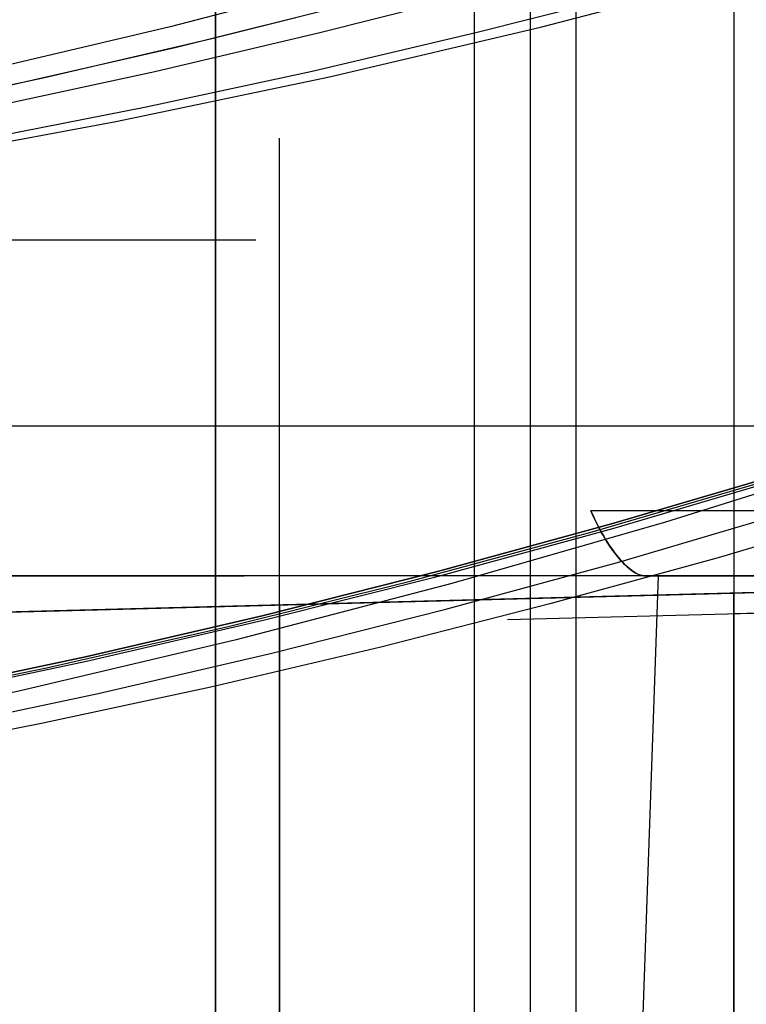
# Model space of a CAD drawing. Header units: millimetres. Extents: x -15 to 7, y 1 to 148.
# Tile 92 of 256: x 3.47 to 4.87, y 8.4 to 10.3. Entities that reach past the tile are written whole.
import ezdxf

# ---------------------------------------------------------------- set-up
doc = ezdxf.new("R2010")
doc.units = ezdxf.units.MM
doc.header["$MEASUREMENT"] = 0
doc.layers.add('Default', color=7, linetype='Continuous', true_color=0x000000)

msp = doc.modelspace()

# ---------------------------------------------------------------- linework, layer by layer
at = {"layer": 'Default', "color": 171, "true_color": 0x8080ff}
for points in [[(4.453, 1.062), (4.453, 70.4573)], [(4.5403, 27.5187), (4.5403, 3.37)]]:
    msp.add_lwpolyline(points, dxfattribs=at)
at = {"layer": 'Default', "color": 254, "true_color": 0xcad1ee}
for points in [[(3.845, 69.7033), (3.845, 6.956)], [(4.345, 6.9691), (4.345, 69.6979)], [(4.845, 69.6925), (4.845, 6.9822)], [(3.845, 69.3906), (3.845, 7.2574)], [(3.845, 8.1702), (3.845, 69.0779)], [(-1.5, 9.823), (-1.1868, 9.8034), (-0.8754, 9.7896), (-0.5661, 9.7814), (-0.2588, 9.7786), (0.067, 9.7817), (0.3952, 9.7909), (0.7256, 9.8065), (1.058, 9.8286), (1.3924, 9.8572), (1.7284, 9.8926), (2.066, 9.9348), (2.405, 9.9839), (2.745, 10.0401), (3.0861, 10.1035), (3.4278, 10.174), (3.7701, 10.2519), (4.1128, 10.3373), (4.4555, 10.43), (4.798, 10.5304), (5.1402, 10.6383)], [(0, 9.7806), (0.3114, 9.788), (0.6248, 9.8011), (0.9401, 9.82), (1.2572, 9.8449), (1.5758, 9.8757), (1.896, 9.9127), (2.2174, 9.9559), (2.54, 10.0054), (2.8635, 10.0613), (3.1879, 10.1237), (3.5128, 10.1927), (3.8382, 10.2683), (4.1638, 10.3506), (4.4895, 10.4397), (4.815, 10.5355), (5.1402, 10.6383)], [(3.9686, 6.7747), (3.9686, 10.0763)], [(-0.2588, 8.6531), (0.0956, 8.6566), (0.4498, 8.6672), (0.8036, 8.6848), (1.1568, 8.7094), (1.5091, 8.741), (1.8604, 8.7796), (2.2104, 8.8251), (2.559, 8.8774), (2.906, 8.9365), (3.2511, 9.0023), (3.5941, 9.0748), (3.9349, 9.1539), (4.2733, 9.2394), (4.6092, 9.3313), (4.9422, 9.4294), (5.2724, 9.5337)], [(5.2724, 9.5337), (4.9422, 9.4294), (4.6092, 9.3313), (4.2733, 9.2394), (3.9349, 9.1539), (3.5941, 9.0748), (3.2511, 9.0023), (2.906, 8.9365), (2.559, 8.8774), (2.2104, 8.8251), (1.8604, 8.7796), (1.5091, 8.741), (1.1568, 8.7094), (0.8036, 8.6848), (0.4498, 8.6672), (0.0956, 8.6566), (-0.2588, 8.6531)], [(-0.2588, 8.6487), (0.0751, 8.6518), (0.4114, 8.6613), (0.7499, 8.6773), (1.0906, 8.6999), (1.4332, 8.7292), (1.7776, 8.7655), (2.1235, 8.8087), (2.4708, 8.8591), (2.8193, 8.9167), (3.1688, 8.9816), (3.519, 9.0539), (3.8698, 9.1337), (4.2209, 9.2211), (4.572, 9.3162), (4.9231, 9.419), (5.2737, 9.5296)], [(-0.2588, 8.6487), (0.0751, 8.6518), (0.4114, 8.6613), (0.7499, 8.6773), (1.0906, 8.6999), (1.4332, 8.7292), (1.7776, 8.7655), (2.1235, 8.8087), (2.4708, 8.8591), (2.8193, 8.9167), (3.1688, 8.9816), (3.519, 9.0539), (3.8698, 9.1337), (4.2209, 9.2211), (4.572, 9.3162), (4.9231, 9.419), (5.2737, 9.5296)], [(-0.2588, 8.6443), (0.0958, 8.6479), (0.4502, 8.6585), (0.8042, 8.6761), (1.1575, 8.7007), (1.51, 8.7324), (1.8615, 8.7709), (2.2117, 8.8164), (2.5604, 8.8688), (2.9075, 8.9279), (3.2528, 8.9938), (3.596, 9.0663), (3.937, 9.1454), (4.2756, 9.2309), (4.6116, 9.3229), (4.9448, 9.4211), (5.2751, 9.5254)], [(-0.2588, 8.6443), (0.0958, 8.6479), (0.4502, 8.6585), (0.8042, 8.6761), (1.1575, 8.7007), (1.51, 8.7324), (1.8615, 8.7709), (2.2117, 8.8164), (2.5604, 8.8688), (2.9075, 8.9279), (3.2528, 8.9938), (3.596, 9.0663), (3.937, 9.1454), (4.2756, 9.2309), (4.6116, 9.3229), (4.9448, 9.4211), (5.2751, 9.5254)], [(0, 8.5805), (0.3207, 8.588), (0.6436, 8.6014), (0.9684, 8.6208), (1.295, 8.6463), (1.6233, 8.6779), (1.9531, 8.7159), (2.2843, 8.7604), (2.6166, 8.8113), (2.9499, 8.8688), (3.2841, 8.9331), (3.6189, 9.0041), (3.9541, 9.0819), (4.2896, 9.1667), (4.6251, 9.2584), (4.9605, 9.3572), (5.2955, 9.463)], [(-1.5, 9.0316), (4.845, 9.1977)], [(-1.5, 9.0316), (4.845, 9.1977)], [(1.4219, 9.1081), (4.845, 9.1977)], [(4.845, 6.6969), (4.845, 9.1977)], [(4.845, 9.1977), (4.845, 7.1584)], [(4.845, 7.1584), (4.845, 9.1977)], [(4.845, 9.1977), (4.845, 7.1584)], [(4.845, 7.1584), (4.845, 9.1977)], [(4.845, 9.1583), (5.845, 9.1845)], [(3.9686, 9.1748), (3.9686, 6.7852)], [(3.9686, 6.7852), (3.9686, 9.1748)], [(3.9686, 9.1748), (3.9686, 6.7852)], [(3.9686, 6.7852), (3.9686, 9.1748)], [(4.845, 7.5078), (4.845, 9.1583)], [(4.845, 9.1583), (4.845, 7.4705)], [(4.845, 9.1583), (4.845, 7.5078)], [(3.9686, 9.1353), (3.9686, 6.7474)], [(4.845, 8.8015), (4.845, 7.4363)]]:
    msp.add_lwpolyline(points, dxfattribs=at)
at = {"layer": 'Default', "color": 254, "true_color": 0xcad1ee, "extrusion": (1, 0, 0)}
for points in [[(9.1977, -93.9185), (12.141, -91.9055)], [(9.1977, -104.2118), (9.1977, -99.9405)], [(9.1977, -99.2488), (9.1977, -96.4552)], [(9.1977, -95.7636), (9.1977, -93.9185)], [(9.1583, -23.1419), (9.1583, -31.5763)], [(9.1583, -31.5763), (8.8015, -31.3322)]]:
    msp.add_lwpolyline(points, dxfattribs=at)
at = {"layer": 'Default', "color": 254, "true_color": 0xcad1ee, "extrusion": (0.026177, 2.53808e-14, 0.999657)}
msp.add_lwpolyline([(9.823, 0.9565), (9.7981, 0.5386), (9.7833, 0.1192), (9.7786, -0.3011), (9.7841, -0.722), (9.7998, -1.1431), (9.8257, -1.5641), (9.8619, -1.9847), (9.9082, -2.4043), (9.9647, -2.8227), (10.0313, -3.2394), (10.108, -3.6542), (10.1946, -4.0667), (10.2911, -4.4764), (10.3973, -4.8831), (10.5131, -5.2864), (10.6383, -5.6859)], dxfattribs=at)
at = {"layer": 'Default', "color": 254, "true_color": 0xcad1ee, "extrusion": (-0.008727, 2.58866e-14, 0.999962)}
msp.add_lwpolyline([(4.9671, 10.6383), (4.5677, 10.5131), (4.1645, 10.3973), (3.758, 10.2911), (3.3483, 10.1946), (2.936, 10.108), (2.5214, 10.0313), (2.1047, 9.9647), (1.6865, 9.9082), (1.267, 9.8619), (0.8466, 9.8257), (0.4257, 9.7998), (0.0047, 9.7841), (-0.4161, 9.7786), (-0.8363, 9.7833), (-1.2555, 9.7981), (-1.6733, 9.823)], dxfattribs=at)
at = {"layer": 'Default', "color": 254, "true_color": 0xcad1ee, "extrusion": (0.026177, 1.50365e-13, 0.999657)}
msp.add_lwpolyline([(10.6383, -5.6074), (10.5399, -5.2965), (10.4474, -4.9835), (10.3606, -4.6685), (10.2797, -4.3516), (10.2047, -4.033), (10.1357, -3.7129), (10.0727, -3.3914), (10.0157, -3.0687), (9.9648, -2.745), (9.9201, -2.4205), (9.8815, -2.0953), (9.849, -1.7696), (9.8227, -1.4436), (9.8025, -1.1175), (9.7885, -0.7913), (9.7806, -0.4654)], dxfattribs=at)
at = {"layer": 'Default', "color": 254, "true_color": 0xcad1ee, "extrusion": (0.008727, 3.37244e-14, 0.999962)}
msp.add_lwpolyline([(0.1618, 9.7806), (0.4877, 9.7885), (0.8137, 9.8025), (1.1398, 9.8227), (1.4657, 9.849), (1.7913, 9.8815), (2.1163, 9.9201), (2.4408, 9.9648), (2.7643, 10.0157), (3.0869, 10.0727), (3.4083, 10.1357), (3.7283, 10.2047), (4.0468, 10.2797), (4.3636, 10.3606), (4.6785, 10.4474), (4.9915, 10.5399), (5.3022, 10.6383)], dxfattribs=at)
at = {"layer": 'Default', "color": 254, "true_color": 0xcad1ee, "extrusion": (0, 1, 0)}
msp.add_lwpolyline([(-5.845, -20.9334), (-3.5408, -20.8731)], dxfattribs=at)
at = {"layer": 'Default', "color": 254, "true_color": 0xcad1ee, "extrusion": (-0.008092, 0.999967, -0.000211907)}
msp.add_lwpolyline([(1.4188, -32.373), (-4.05, -32.2298)], dxfattribs=at)
at = {"layer": 'Default', "color": 254, "true_color": 0xcad1ee, "extrusion": (-0.026177, 0.564331, 0.825134)}
msp.add_lwpolyline([(-4.4312, -26.3627), (-4.441, -26.3621), (-4.4509, -26.3614), (-4.4607, -26.3604), (-4.4707, -26.3593), (-4.4806, -26.3579), (-4.4905, -26.3564), (-4.5005, -26.3546), (-4.5105, -26.3527), (-4.5206, -26.3505), (-4.5306, -26.3482), (-4.5407, -26.3456), (-4.5507, -26.3428), (-4.5608, -26.3397), (-4.5709, -26.3365), (-4.581, -26.333), (-4.5911, -26.3293), (-4.6012, -26.3254), (-4.6113, -26.3213), (-4.6214, -26.3169), (-4.6315, -26.3123), (-4.6416, -26.3075), (-4.6517, -26.3025), (-4.6618, -26.2972), (-4.6718, -26.2917), (-4.6819, -26.2859), (-4.6919, -26.2799), (-4.7019, -26.2737), (-4.7119, -26.2673), (-4.7219, -26.2606), (-4.7318, -26.2536), (-4.7516, -26.2391), (-4.7712, -26.2235), (-4.7906, -26.2071), (-4.8099, -26.1897), (-4.829, -26.1713), (-4.8478, -26.152), (-4.8664, -26.1318), (-4.8847, -26.1107), (-4.9028, -26.0886), (-4.9205, -26.0657), (-4.9379, -26.0419), (-4.955, -26.0172), (-4.9717, -25.9917), (-4.988, -25.9654), (-5.004, -25.9383), (-5.0195, -25.9104), (-5.0346, -25.8818), (-5.0492, -25.8524), (-5.0634, -25.8224), (-5.0771, -25.7917), (-5.0903, -25.7603), (-5.1031, -25.7284), (-5.1153, -25.6959), (-5.127, -25.6629), (-5.1382, -25.6294), (-5.1489, -25.5955), (-5.159, -25.5611), (-5.1776, -25.4912), (-5.1941, -25.4201), (-5.2084, -25.348), (-5.2205, -25.2753), (-5.2304, -25.2021), (-5.2382, -25.1289), (-5.2439, -25.0559), (-5.2477, -24.9833), (-5.2495, -24.9113), (-5.2494, -24.8402), (-5.2476, -24.7701)], dxfattribs=at)
at = {"layer": 'Default', "color": 1, "true_color": 0xff0000}
for points in [[(-4.4231, 9.88), (3.9231, 9.88)], [(-5.4379, 9.5206), (5.0357, 9.5206)], [(5.2355, 9.3568), (4.5695, 9.3568)], [(5.0357, 9.2311), (-5.4379, 9.2311)], [(-4.4005, 9.2311), (3.9005, 9.2311)], [(4.5785, 5.7526), (4.7, 9.2311)], [(4.6734, 9.2311), (5.2355, 9.2311)], [(4.7, 9.2311), (5.2355, 9.2311)]]:
    msp.add_lwpolyline(points, dxfattribs=at)
at = {"layer": 'Default', "color": 1, "true_color": 0xff0000, "extrusion": (0.999392, -0.034857, 0.001217)}
for points in [[(10.0107, -32.0082), (5.8808, -31.864)], [(5.9087, -31.0655), (9.3893, -31.187)]]:
    msp.add_lwpolyline(points, dxfattribs=at)
at = {"layer": 'Default', "color": 1, "true_color": 0xff0000, "extrusion": (-1.9727e-13, 0.580806, 0.814042)}
msp.add_lwpolyline([(-4.5695, -25.9881), (-4.5571, -26.0233), (-4.544, -26.058), (-4.5302, -26.0921), (-4.5157, -26.1257), (-4.5006, -26.1585), (-4.4849, -26.1907), (-4.4685, -26.222), (-4.4514, -26.2525), (-4.4338, -26.2821), (-4.4155, -26.3108), (-4.3968, -26.3384), (-4.3774, -26.365), (-4.3575, -26.3905), (-4.3474, -26.4028), (-4.3372, -26.4149), (-4.3268, -26.4266), (-4.3164, -26.4381), (-4.3058, -26.4492), (-4.2951, -26.46), (-4.2843, -26.4705), (-4.2735, -26.4807), (-4.2625, -26.4906), (-4.2514, -26.5002), (-4.2403, -26.5094), (-4.2291, -26.5183), (-4.2177, -26.5268), (-4.2064, -26.5351), (-4.1949, -26.543), (-4.1834, -26.5505), (-4.1719, -26.5578), (-4.1602, -26.5646), (-4.1486, -26.5712), (-4.1369, -26.5774), (-4.1251, -26.5832), (-4.1133, -26.5887), (-4.1015, -26.5939), (-4.0896, -26.5987), (-4.0777, -26.6032), (-4.0658, -26.6073), (-4.0539, -26.6111), (-4.042, -26.6145), (-4.0301, -26.6177), (-4.0182, -26.6204), (-4.0062, -26.6229), (-3.9943, -26.625), (-3.9824, -26.6267), (-3.9705, -26.6282), (-3.9586, -26.6293), (-3.9468, -26.6301), (-3.9349, -26.6306), (-3.9231, -26.6307)], dxfattribs=at)
at = {"layer": 'Default', "color": 254, "true_color": 0xcad1ee, "extrusion": (-0.008727, -4.6445e-15, 0.999962)}
msp.add_lwpolyline([(5.1224, 9.463), (4.7136, 9.3348), (4.301, 9.2162), (3.8849, 9.1074), (3.4657, 9.0085), (3.0438, 8.9196), (2.6195, 8.8409), (2.1932, 8.7723), (1.7652, 8.7141), (1.3359, 8.6662), (0.9057, 8.6287), (0.475, 8.6017), (0.0442, 8.585), (-0.3865, 8.5787), (-0.8165, 8.5828), (-1.2456, 8.5971), (-1.6733, 8.6218)], dxfattribs=at)
at = {"layer": 'Default', "color": 254, "true_color": 0xcad1ee, "extrusion": (0.008727, 3.32521e-14, 0.999962)}
msp.add_lwpolyline([(5.4575, 9.463), (5.1374, 9.3617), (4.815, 9.2663), (4.4905, 9.177), (4.1642, 9.0936), (3.8361, 9.0164), (3.5064, 8.9454), (3.1753, 8.8805), (2.843, 8.8219), (2.5096, 8.7696), (2.1754, 8.7236), (1.8405, 8.6839), (1.505, 8.6505), (1.1693, 8.6235), (0.8334, 8.6028), (0.4975, 8.5885), (0.1618, 8.5805)], dxfattribs=at)
at = {"layer": 'Default', "color": 254, "true_color": 0xcad1ee, "extrusion": (-0.014774, 0.999891, 0.000319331)}
msp.add_lwpolyline([(-6.7037, -90.8261), (-0.137, -90.6842)], dxfattribs=at)
at = {"layer": 'Default', "color": 254, "true_color": 0xcad1ee, "extrusion": (-0.014774, 0.999891, -0.000319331)}
msp.add_lwpolyline([(-6.7034, -34.6821), (-0.1368, -34.824)], dxfattribs=at)
at = {"layer": 'Default', "color": 1, "true_color": 0xff0000, "extrusion": (0.999392, -0.034857, -0.001217)}
for points in [[(5.8808, -27.122), (9.3614, -27.0005)], [(9.3893, -27.799), (5.9087, -27.9205)]]:
    msp.add_lwpolyline(points, dxfattribs=at)
at = {"layer": 'Default', "color": 1, "true_color": 0xff0000, "extrusion": (8.23549e-15, 1, -2.87351e-15)}
msp.add_lwpolyline([(-3.9005, -27.0049), (-3.9182, -27.0051), (-3.9362, -27.0057), (-3.9542, -27.0067), (-3.9724, -27.0081), (-3.9906, -27.01), (-4.009, -27.0123), (-4.0275, -27.015), (-4.046, -27.0182), (-4.0646, -27.0219), (-4.0833, -27.026), (-4.1019, -27.0306), (-4.1206, -27.0357), (-4.1392, -27.0413), (-4.1578, -27.0474), (-4.1764, -27.0539), (-4.1949, -27.061), (-4.2133, -27.0686), (-4.2316, -27.0766), (-4.2498, -27.0851), (-4.2678, -27.0942), (-4.2857, -27.1037), (-4.3033, -27.1137), (-4.3208, -27.1242), (-4.3381, -27.1352), (-4.3551, -27.1466), (-4.3718, -27.1585), (-4.3883, -27.1709), (-4.4045, -27.1836), (-4.4204, -27.1969), (-4.4359, -27.2105), (-4.4511, -27.2245), (-4.4659, -27.239), (-4.4803, -27.2538), (-4.4944, -27.269), (-4.508, -27.2845), (-4.5212, -27.3004), (-4.534, -27.3166), (-4.5464, -27.333), (-4.5583, -27.3498), (-4.5697, -27.3668), (-4.5807, -27.3841), (-4.5912, -27.4015), (-4.6012, -27.4192), (-4.6107, -27.4371), (-4.6197, -27.4551), (-4.6283, -27.4733), (-4.6363, -27.4916), (-4.6439, -27.51), (-4.6509, -27.5285), (-4.6575, -27.5471), (-4.6636, -27.5657), (-4.6691, -27.5843), (-4.6742, -27.603), (-4.6788, -27.6216), (-4.683, -27.6403), (-4.6867, -27.6588), (-4.6899, -27.6774), (-4.6926, -27.6958), (-4.6949, -27.7142), (-4.6968, -27.7325), (-4.6982, -27.7507), (-4.6992, -27.7687), (-4.6998, -27.7866), (-4.7, -27.8044)], dxfattribs=at)
at = {"layer": 'Default', "color": 1, "true_color": 0xff0000, "extrusion": (3.89665e-13, 1, -9.40703e-14)}
msp.add_lwpolyline([(-4.7, -31.1816), (-4.6996, -31.2075), (-4.6983, -31.2333), (-4.6962, -31.2591), (-4.6933, -31.2849), (-4.6896, -31.3105), (-4.685, -31.336), (-4.6796, -31.3613), (-4.6734, -31.3863)], dxfattribs=at)
at = {"layer": 'Default', "color": 1, "true_color": 0xff0000, "extrusion": (1, 0, 0)}
msp.add_lwpolyline([(9.2311, -31.1816), (9.2311, -27.8044)], dxfattribs=at)
at = {"layer": 'Default', "color": 254, "true_color": 0xcad1ee, "extrusion": (0.026159, 0.000684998, 0.999658)}
for points in [[(9.0678, -7.8094), (9.0678, -1.46)], [(9.0678, -6.7795), (9.0678, -1.3072)]]:
    msp.add_lwpolyline(points, dxfattribs=at)
at = {"layer": 'Default', "color": 254, "true_color": 0xcad1ee, "extrusion": (0.013804, 0.000361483, 0.999905)}
msp.add_lwpolyline([(-0.2046, 9.0655), (6.141, 9.2317)], dxfattribs=at)
at = {"layer": 'Default', "color": 254, "true_color": 0xcad1ee, "extrusion": (-0.026159, 0.999658, 0.000684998)}
for points in [[(1.2643, -20.7473), (-6.0833, -20.9396)], [(-4.2072, -94.8701), (1.2632, -94.7269)], [(-4.2062, -22.2484), (1.2643, -22.1052)]]:
    msp.add_lwpolyline(points, dxfattribs=at)
at = {"layer": 'Default', "color": 254, "true_color": 0xcad1ee, "extrusion": (-0.026177, 0.999657, -1.15177e-15)}
msp.add_lwpolyline([(-4.2074, -100.8402), (-4.2271, -100.8394), (-4.2469, -100.8383), (-4.2669, -100.8366), (-4.287, -100.8346), (-4.3073, -100.832), (-4.3276, -100.8289), (-4.348, -100.8254), (-4.3684, -100.8214), (-4.3889, -100.8168), (-4.4095, -100.8118), (-4.43, -100.8062), (-4.4506, -100.8001), (-4.4711, -100.7934), (-4.4915, -100.7863), (-4.5119, -100.7786), (-4.5322, -100.7704), (-4.5524, -100.7616), (-4.5725, -100.7523), (-4.5924, -100.7424), (-4.6122, -100.7321), (-4.6317, -100.7212), (-4.6511, -100.7098), (-4.6702, -100.6978), (-4.6891, -100.6854), (-4.7077, -100.6724), (-4.726, -100.659), (-4.744, -100.645), (-4.7617, -100.6306), (-4.779, -100.6158), (-4.796, -100.6004), (-4.8125, -100.5847), (-4.8287, -100.5685), (-4.8444, -100.5519), (-4.8598, -100.5349), (-4.8746, -100.5176), (-4.8891, -100.4999), (-4.903, -100.4819), (-4.9165, -100.4635), (-4.9294, -100.4449), (-4.9419, -100.4259), (-4.9539, -100.4068), (-4.9653, -100.3873), (-4.9762, -100.3677), (-4.9866, -100.3479), (-4.9965, -100.3278), (-5.0058, -100.3077), (-5.0145, -100.2874), (-5.0228, -100.267), (-5.0305, -100.2464), (-5.0377, -100.2259), (-5.0443, -100.2052), (-5.0504, -100.1846), (-5.0559, -100.1639), (-5.061, -100.1432), (-5.0655, -100.1226), (-5.0695, -100.1019), (-5.073, -100.0814), (-5.076, -100.0609), (-5.0785, -100.0405), (-5.0806, -100.0203), (-5.0821, -100.0001), (-5.0832, -99.9801), (-5.0839, -99.9602), (-5.0841, -99.9405)], dxfattribs=at)
at = {"layer": 'Default', "color": 254, "true_color": 0xcad1ee, "extrusion": (-0.026177, 0.999657, 1.32156e-14)}
msp.add_lwpolyline([(-4.2074, -97.3549), (-4.2271, -97.3542), (-4.2469, -97.353), (-4.2669, -97.3514), (-4.287, -97.3493), (-4.3073, -97.3467), (-4.3276, -97.3437), (-4.348, -97.3401), (-4.3684, -97.3361), (-4.3889, -97.3315), (-4.4095, -97.3265), (-4.43, -97.3209), (-4.4506, -97.3148), (-4.4711, -97.3082), (-4.4915, -97.301), (-4.5119, -97.2933), (-4.5322, -97.2851), (-4.5524, -97.2763), (-4.5725, -97.267), (-4.5924, -97.2572), (-4.6122, -97.2468), (-4.6317, -97.2359), (-4.6511, -97.2245), (-4.6702, -97.2126), (-4.6891, -97.2001), (-4.7077, -97.1871), (-4.726, -97.1737), (-4.744, -97.1598), (-4.7617, -97.1454), (-4.779, -97.1305), (-4.796, -97.1152), (-4.8125, -97.0994), (-4.8287, -97.0832), (-4.8444, -97.0667), (-4.8598, -97.0497), (-4.8746, -97.0323), (-4.8891, -97.0146), (-4.903, -96.9966), (-4.9165, -96.9783), (-4.9294, -96.9596), (-4.9419, -96.9407), (-4.9539, -96.9215), (-4.9653, -96.9021), (-4.9762, -96.8824), (-4.9866, -96.8626), (-4.9965, -96.8426), (-5.0058, -96.8224), (-5.0145, -96.8021), (-5.0228, -96.7817), (-5.0305, -96.7612), (-5.0377, -96.7406), (-5.0443, -96.72), (-5.0504, -96.6993), (-5.0559, -96.6786), (-5.061, -96.6579), (-5.0655, -96.6373), (-5.0695, -96.6167), (-5.073, -96.5961), (-5.076, -96.5756), (-5.0785, -96.5553), (-5.0806, -96.535), (-5.0821, -96.5148), (-5.0832, -96.4948), (-5.0839, -96.4749), (-5.0841, -96.4552)], dxfattribs=at)
at = {"layer": 'Default', "color": 254, "true_color": 0xcad1ee, "extrusion": (-0.026177, 0.999657, 1.35589e-14)}
msp.add_lwpolyline([(-5.0841, -99.2488), (-5.0839, -99.2291), (-5.0832, -99.2093), (-5.0821, -99.1892), (-5.0806, -99.1691), (-5.0785, -99.1488), (-5.076, -99.1284), (-5.073, -99.1079), (-5.0695, -99.0874), (-5.0655, -99.0668), (-5.061, -99.0461), (-5.0559, -99.0254), (-5.0504, -99.0048), (-5.0443, -98.9841), (-5.0377, -98.9635), (-5.0305, -98.9429), (-5.0228, -98.9224), (-5.0145, -98.902), (-5.0058, -98.8817), (-4.9965, -98.8615), (-4.9866, -98.8415), (-4.9762, -98.8216), (-4.9653, -98.802), (-4.9539, -98.7826), (-4.9419, -98.7634), (-4.9294, -98.7445), (-4.9165, -98.7258), (-4.903, -98.7075), (-4.8891, -98.6894), (-4.8746, -98.6717), (-4.8598, -98.6544), (-4.8444, -98.6374), (-4.8287, -98.6208), (-4.8125, -98.6047), (-4.796, -98.5889), (-4.779, -98.5736), (-4.7617, -98.5587), (-4.744, -98.5443), (-4.726, -98.5304), (-4.7077, -98.5169), (-4.6891, -98.504), (-4.6702, -98.4915), (-4.6511, -98.4796), (-4.6317, -98.4681), (-4.6122, -98.4573), (-4.5924, -98.4469), (-4.5725, -98.437), (-4.5524, -98.4277), (-4.5322, -98.419), (-4.5119, -98.4107), (-4.4915, -98.403), (-4.4711, -98.3959), (-4.4506, -98.3893), (-4.43, -98.3832), (-4.4095, -98.3776), (-4.3889, -98.3725), (-4.3684, -98.368), (-4.348, -98.3639), (-4.3276, -98.3604), (-4.3073, -98.3573), (-4.287, -98.3548), (-4.2669, -98.3527), (-4.2469, -98.3511), (-4.2271, -98.3499), (-4.2074, -98.3491)], dxfattribs=at)
at = {"layer": 'Default', "color": 254, "true_color": 0xcad1ee, "extrusion": (-0.026177, 0.999657, -8.11103e-16)}
msp.add_lwpolyline([(-5.0841, -95.7636), (-5.0839, -95.7439), (-5.0832, -95.724), (-5.0821, -95.704), (-5.0806, -95.6838), (-5.0785, -95.6635), (-5.076, -95.6431), (-5.073, -95.6227), (-5.0695, -95.6021), (-5.0655, -95.5815), (-5.061, -95.5609), (-5.0559, -95.5402), (-5.0504, -95.5195), (-5.0443, -95.4988), (-5.0377, -95.4782), (-5.0305, -95.4576), (-5.0228, -95.4371), (-5.0145, -95.4167), (-5.0058, -95.3964), (-4.9965, -95.3762), (-4.9866, -95.3562), (-4.9762, -95.3364), (-4.9653, -95.3167), (-4.9539, -95.2973), (-4.9419, -95.2781), (-4.9294, -95.2592), (-4.9165, -95.2405), (-4.903, -95.2222), (-4.8891, -95.2042), (-4.8746, -95.1865), (-4.8598, -95.1691), (-4.8444, -95.1521), (-4.8287, -95.1356), (-4.8125, -95.1194), (-4.796, -95.1036), (-4.779, -95.0883), (-4.7617, -95.0734), (-4.744, -95.059), (-4.726, -95.0451), (-4.7077, -95.0316), (-4.6891, -95.0187), (-4.6702, -95.0062), (-4.6511, -94.9943), (-4.6317, -94.9829), (-4.6122, -94.972), (-4.5924, -94.9616), (-4.5725, -94.9518), (-4.5524, -94.9425), (-4.5322, -94.9337), (-4.5119, -94.9255), (-4.4915, -94.9178), (-4.4711, -94.9106), (-4.4506, -94.904), (-4.43, -94.8979), (-4.4095, -94.8923), (-4.3889, -94.8872), (-4.3684, -94.8827), (-4.348, -94.8787), (-4.3276, -94.8751), (-4.3073, -94.8721), (-4.287, -94.8695), (-4.2669, -94.8674), (-4.2469, -94.8658), (-4.2271, -94.8646), (-4.2074, -94.8639)], dxfattribs=at)
at = {"layer": 'Default', "color": 254, "true_color": 0xcad1ee, "extrusion": (-0.013804, -0.000361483, 0.999905)}
msp.add_lwpolyline([(4.4086, 9.1469), (5.4087, 9.173)], dxfattribs=at)
at = {"layer": 'Default', "color": 254, "true_color": 0xcad1ee, "extrusion": (-0.026159, -0.000684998, 0.999658)}
msp.add_lwpolyline([(-9.0678, -3.9052), (-9.0678, 1.5671)], dxfattribs=at)
at = {"layer": 'Default', "color": 254, "true_color": 0xcad1ee, "extrusion": (-0.026159, 0.999658, -0.000684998)}
msp.add_lwpolyline([(1.2632, -97.4919), (-4.2072, -97.3487)], dxfattribs=at)
at = {"layer": 'Default', "color": 254, "true_color": 0xcad1ee, "extrusion": (-0.026177, 0.999657, -1.39565e-12)}
msp.add_lwpolyline([(-5.0831, -23.1419), (-5.0829, -23.1222), (-5.0822, -23.1023), (-5.0811, -23.0823), (-5.0795, -23.0621), (-5.0775, -23.0418), (-5.075, -23.0214), (-5.072, -23.001), (-5.0685, -22.9804), (-5.0645, -22.9598), (-5.0599, -22.9391), (-5.0549, -22.9185), (-5.0493, -22.8978), (-5.0432, -22.8771), (-5.0366, -22.8565), (-5.0295, -22.8359), (-5.0218, -22.8154), (-5.0135, -22.795), (-5.0047, -22.7747), (-4.9954, -22.7545), (-4.9856, -22.7345), (-4.9752, -22.7147), (-4.9643, -22.695), (-4.9528, -22.6756), (-4.9409, -22.6564), (-4.9284, -22.6375), (-4.9154, -22.6188), (-4.902, -22.6005), (-4.888, -22.5824), (-4.8736, -22.5647), (-4.8587, -22.5474), (-4.8434, -22.5304), (-4.8277, -22.5139), (-4.8115, -22.4977), (-4.7949, -22.4819), (-4.778, -22.4666), (-4.7606, -22.4517), (-4.743, -22.4373), (-4.725, -22.4234), (-4.7067, -22.4099), (-4.6881, -22.397), (-4.6692, -22.3845), (-4.6501, -22.3726), (-4.6307, -22.3612), (-4.6112, -22.3503), (-4.5914, -22.3399), (-4.5715, -22.3301), (-4.5514, -22.3208), (-4.5312, -22.312), (-4.5109, -22.3038), (-4.4905, -22.2961), (-4.47, -22.2889), (-4.4495, -22.2823), (-4.429, -22.2762), (-4.4084, -22.2706), (-4.3879, -22.2655), (-4.3674, -22.261), (-4.3469, -22.257), (-4.3265, -22.2534), (-4.3062, -22.2504), (-4.286, -22.2478), (-4.2659, -22.2457), (-4.2459, -22.2441), (-4.226, -22.2429), (-4.2063, -22.2422)], dxfattribs=at)
at = {"layer": 'Default', "color": 254, "true_color": 0xcad1ee, "extrusion": (4.98346e-15, 1, -4.85467e-15)}
msp.add_lwpolyline([(-4.845, -31.3322), (-4.8448, -31.3518), (-4.8441, -31.3716), (-4.843, -31.3915), (-4.8415, -31.4116), (-4.8395, -31.4318), (-4.837, -31.4521), (-4.834, -31.4725), (-4.8305, -31.4929), (-4.8266, -31.5135), (-4.8221, -31.534), (-4.8171, -31.5546), (-4.8116, -31.5752), (-4.8055, -31.5958), (-4.799, -31.6164), (-4.7919, -31.6369), (-4.7842, -31.6574), (-4.776, -31.6778), (-4.7673, -31.698), (-4.7581, -31.7182), (-4.7483, -31.7382), (-4.7379, -31.758), (-4.7271, -31.7776), (-4.7157, -31.797), (-4.7038, -31.8162), (-4.6914, -31.8351), (-4.6785, -31.8538), (-4.6651, -31.8721), (-4.6512, -31.8902), (-4.6368, -31.9079), (-4.622, -31.9252), (-4.6067, -31.9422), (-4.591, -31.9589), (-4.5749, -31.9751), (-4.5584, -31.9909), (-4.5414, -32.0062), (-4.5241, -32.0211), (-4.5065, -32.0356), (-4.4885, -32.0496), (-4.4702, -32.0631), (-4.4516, -32.0761), (-4.4328, -32.0886), (-4.4136, -32.1006), (-4.3943, -32.1121), (-4.3747, -32.123), (-4.3549, -32.1335), (-4.3349, -32.1434), (-4.3148, -32.1527), (-4.2946, -32.1616), (-4.2743, -32.1699), (-4.2538, -32.1776), (-4.2333, -32.1848), (-4.2127, -32.1915), (-4.1921, -32.1976), (-4.1715, -32.2033), (-4.1509, -32.2084), (-4.1303, -32.2129), (-4.1098, -32.217), (-4.0893, -32.2206), (-4.0689, -32.2237), (-4.0486, -32.2263), (-4.0284, -32.2284), (-4.0083, -32.23), (-3.9884, -32.2312), (-3.9686, -32.2319)], dxfattribs=at)
at = {"layer": 'Default', "color": 1, "true_color": 0xff0000}
for points in [[(4.5695, 9.3568, -31.6306), (4.5729, 9.3491, -31.6248), (4.5763, 9.3415, -31.6189), (4.5797, 9.3343, -31.6128), (4.5833, 9.3272, -31.6066), (4.5868, 9.3205, -31.6002), (4.5904, 9.3139, -31.5936), (4.594, 9.3077, -31.5869), (4.5976, 9.3016, -31.58), (4.6012, 9.2959, -31.573), (4.6049, 9.2903, -31.5659), (4.6085, 9.2851, -31.5587), (4.6121, 9.2801, -31.5513), (4.6156, 9.2753, -31.5438), (4.6192, 9.2708, -31.5363), (4.6227, 9.2665, -31.5286), (4.6261, 9.2625, -31.5209), (4.6296, 9.2587, -31.513), (4.6329, 9.2552, -31.505), (4.6363, 9.2519, -31.497), (4.6395, 9.2488, -31.4888), (4.6428, 9.246, -31.4806), (4.6459, 9.2434, -31.4723), (4.649, 9.2411, -31.4639), (4.652, 9.239, -31.4555), (4.655, 9.2371, -31.447), (4.6578, 9.2355, -31.4385), (4.6606, 9.2342, -31.4299), (4.6634, 9.2331, -31.4212), (4.666, 9.2322, -31.4125), (4.6685, 9.2316, -31.4038), (4.671, 9.2312, -31.3951), (4.6734, 9.2311, -31.3863)], [(4.6734, 9.2311, -31.3863), (4.6709, 9.2312, -31.3955), (4.6683, 9.2316, -31.4047), (4.6656, 9.2323, -31.4138), (4.6628, 9.2333, -31.4228), (4.6599, 9.2345, -31.4317), (4.657, 9.236, -31.4405), (4.654, 9.2377, -31.4493), (4.6509, 9.2397, -31.4579), (4.6477, 9.242, -31.4665), (4.6445, 9.2445, -31.475), (4.6412, 9.2472, -31.4834), (4.6379, 9.2502, -31.4917), (4.6345, 9.2534, -31.4999), (4.6311, 9.2568, -31.508), (4.6277, 9.2605, -31.5159), (4.6242, 9.2644, -31.5238), (4.6208, 9.2685, -31.5315), (4.6173, 9.2729, -31.5391), (4.6137, 9.2775, -31.5466), (4.6102, 9.2823, -31.554), (4.6067, 9.2873, -31.5612), (4.6032, 9.2925, -31.5683), (4.5997, 9.298, -31.5752), (4.5962, 9.3037, -31.582), (4.5927, 9.3096, -31.5887), (4.5893, 9.3157, -31.5952), (4.5859, 9.322, -31.6015), (4.5825, 9.3285, -31.6077), (4.5792, 9.3353, -31.6137), (4.5759, 9.3423, -31.6195), (4.5727, 9.3495, -31.6251), (4.5695, 9.3568, -31.6306)]]:
    msp.add_polyline3d(points, dxfattribs=at)

doc.saveas('drawing.dxf')
